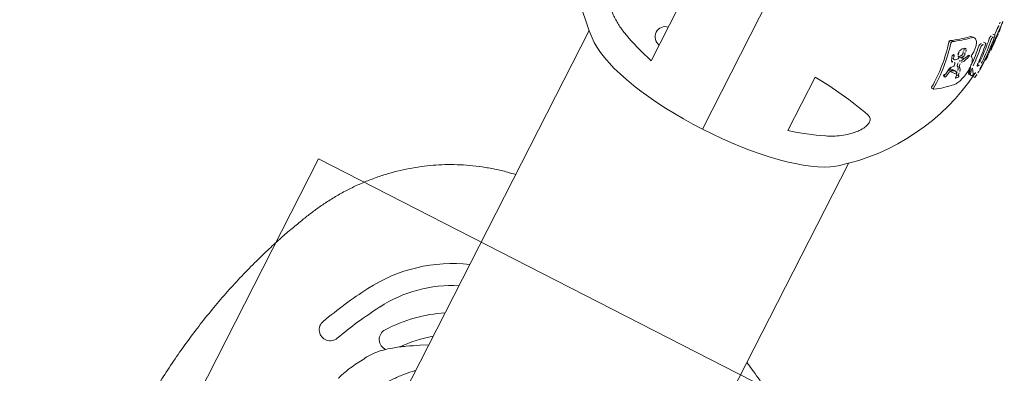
# Model space of a CAD drawing. Extents: x 5459245 to 5462690, y 5971016 to 5972523.
# Tile 89 of 136: x 5462451.55 to 5462452, y 5972211.373 to 5972211.534. Entities that reach past the tile are written whole.
import ezdxf

# ---------------------------------------------------------------- set-up
doc = ezdxf.new("R2010")
doc.units = 0
doc.layers.add('A_MAŁA ARCHITEKTURA', color=195, linetype='CONTINUOUS', lineweight=9)

# ---------------------------------------------------------------- blocks, each defined once
blk = doc.blocks.new('A$C43995eb0')
at = {"layer": 'A_MAŁA ARCHITEKTURA'}
for p, q in [((3836.64, 150), (3836.64, -150)), ((3836.64, -150), (4136.64, -150))]:
    blk.add_line(p, q, dxfattribs=at)
at = {"layer": 'A_MAŁA ARCHITEKTURA', "linetype": 'Continuous'}
for p, q in [((3645.84, 99.45), (3645.84, 98.45)), ((3657.95, 100.45), (3657.95, 100.91)), ((3658.95, 100.6), (3662.56, 100.61)), ((3667.24, 99.08), (3667.24, 100.07)), ((3651.06, 97.34), (3651.06, 96.34)), ((3667.26, 97.17), (3667.26, 98.17)), ((3651.2, 91.68), (3651.2, 90.68)), ((3657.52, 89.81), (3657.39, 90.33)), ((3659.42, 93.19), (3659.42, 93.24)), ((3659.61, 92.86), (3659.66, 92.89)), ((3659.61, 92.8), (3659.61, 92.86)), ((3659.7, 92.75), (3659.7, 92.94)), ((3660.35, 93.28), (3660.9, 93.06)), ((3660.36, 92.62), (3661.02, 92.31)), ((3660.95, 93.03), (3660.9, 93.06)), ((3661.66, 92.8), (3660.95, 93.03)), ((3661.5, 92.03), (3661.02, 92.31)), ((3661.18, 91.04), (3661.63, 90.64)), ((3661.18, 90.04), (3661.63, 89.64)), ((3661.57, 91.97), (3662.19, 90.71)), ((3661.66, 92.8), (3662.86, 92.33)), ((3661.66, 91.8), (3662.86, 91.33)), ((3662.19, 89.71), (3662.19, 90.66)), ((3666.14, 91.42), (3666.45, 91.99)), ((3666.14, 90.42), (3666.45, 90.99)), ((3666.45, 91.99), (3667.1, 92.48)), ((3666.45, 90.99), (3667.1, 91.48)), ((3669.64, 92.87), (3668.6, 92.8)), ((3669.64, 91.87), (3668.6, 91.8)), ((3668.67, 90.77), (3668.67, 89.77)), ((3669.79, 92.97), (3669.85, 93.27)), ((3669.79, 91.97), (3669.79, 92.97)), ((3669.81, 92.06), (3669.85, 92.27)), ((3670.07, 92.13), (3671.02, 92.26)), ((3670.58, 93.28), (3671.43, 92.41)), ((3671.3, 92.28), (3671.02, 92.26)), ((3658.21, 89.01), (3657.52, 89.81)), ((3662.61, 89.49), (3662.79, 89.5)), ((3662.77, 86.49), (3662.77, 87.16)), ((3662.99, 87.29), (3663.44, 87.26)), ((3663.15, 89.4), (3664.09, 88.4)), ((3663.56, 86.47), (3663.27, 86.44)), ((3665.33, 87.21), (3664.11, 86.74)), ((3664.22, 87.57), (3664.16, 87.5)), ((3664.31, 87.81), (3664.22, 87.57)), ((3665.39, 87.65), (3665.51, 87.31)), ((3665.56, 89), (3665.84, 89.09)), ((3665.84, 89.09), (3666.75, 89.24)), ((3667.65, 88.61), (3667.19, 89.11)), ((3671.77, 87.51), (3669.54, 87.75)), ((3672.37, 88.25), (3670.24, 88.7)), ((3672.27, 87.17), (3672.16, 87.32)), ((3672.37, 87.25), (3672.18, 87.29)), ((3672.37, 88.25), (3672.84, 88.13)), ((3672.37, 87.25), (3672.84, 87.13)), ((3672.84, 88.13), (3673.08, 88.03)), ((3672.84, 87.13), (3673.08, 87.03)), ((3673.23, 87.81), (3673.23, 87.51)), ((3673.25, 87.65), (3673.24, 87.86)), ((3680.6, 84.71), (3680.6, 85.71)), ((4043.6, 66.5), (3728.38, 66.5)), ((3727.69, 35), (3700.3, 35)), ((3744.84, 0), (3604.16, 0)), ((3727.69, -35), (3700.3, -35)), ((3728.38, -66.5), (4043.6, -66.5)), ((3889.27, -66.5), (3891.32, -70.04))]:
    blk.add_line(p, q, dxfattribs=at)
at = {"layer": 'A_MAŁA ARCHITEKTURA', "linetype": 'Continuous', "flags": 128}
blk.add_lwpolyline([(3731.47, 62.86), (3732.17, 61.94), (3733.55, 59.85), (3734.87, 57.45), (3736.14, 54.73), (3737.34, 51.73), (3738.47, 48.45), (3739.53, 44.91), (3740.5, 41.13), (3741.39, 37.13), (3742.18, 32.94), (3742.87, 28.57), (3743.47, 24.04), (3743.96, 19.39), (3744.34, 14.63), (3744.62, 9.8), (3744.78, 4.91), (3744.84, 0), (3744.78, -4.91), (3744.62, -9.8), (3744.34, -14.63), (3743.96, -19.39), (3743.47, -24.04), (3742.87, -28.57), (3742.18, -32.94), (3741.39, -37.13), (3740.5, -41.13), (3739.53, -44.91), (3738.47, -48.45), (3737.34, -51.73), (3736.14, -54.73), (3734.87, -57.45), (3733.55, -59.85), (3732.17, -61.94), (3731.47, -62.86)], dxfattribs=at)
at = {"layer": 'A_MAŁA ARCHITEKTURA', "linetype": 'Continuous'}
for centre, radius, start, end in [((3641.2, 81.15), 18.88, 92.7495, 105.1049), ((3653.69, 1), 100, 95.5734, 98.8484), ((3641.16, 80.51), 18.52, 92.6888, 98.8633), ((3645.78, 82.1), 18.51, 92.6634, 95.5751), ((3640.73, 79.67), 20.41, 70.4579, 75.3054), ((3658.17, 19.26), 81.2, 87.4318, 98.4741), ((3660.38, 19.07), 80.72, 90.7035, 98.5295), ((3653.69, 1), 100, 87.5715, 90.4986), ((3652.16, 78.55), 22.62, 64.523, 69.071), ((3653.69, 1), 100, 83.6768, 84.9997), ((3657.2, 79.46), 21.52, 64.3724, 75.3058), ((3655.7, 19.13), 81.76, 82.1437, 84.5904), ((3653.69, 0), 100, 38.9444, 83.1894), ((3640.73, 78.67), 20.41, 70.4579, 75.3054), ((3660.38, 18.07), 80.72, 90.7035, 98.5295), ((3638.07, 74.06), 26.63, 56.4841, 60.645), ((3638.07, 73.06), 26.63, 56.4841, 60.645), ((3663.41, 18.78), 79.64, 91.9637, 98.6487), ((3665.61, 18.53), 78.56, 91.991, 98.769), ((3665.61, 17.53), 78.56, 91.991, 98.769), ((3652.34, 78.01), 22.12, 67.1658, 69.0951), ((3615.23, 55.4), 50.63, 33.5638, 43.7333), ((3639.56, 57.9), 49.62, 34.3316, 44.9926), ((3615.23, 54.4), 50.63, 33.5638, 43.7333), ((3676.6, 16.3), 69.31, 86.9972, 105.3368), ((3676.6, 15.3), 69.31, 86.9972, 105.3368), ((3870.12, 24.9), 170.12, 166.6146, 176.5968), ((3616.05, 5.87), 115.37, 14.6223, 23.3196), ((3715.08, -34.21), 4.69, 189.6654, 350.3346), ((3616.05, -5.87), 115.37, 336.6804, 345.3777), ((3653.69, 0), 100, 277.8653, 321.0556), ((3914.62, -41.58), 70.96, 200.5589, 240), ((3914.62, -41.58), 60.96, 204.1279, 240), ((3931.16, -32.03), 67.7, 210.6056, 234.95), ((3931.16, -32.03), 57.7, 216.6807, 232.6837), ((3895.15, -83.36), 5, 234.95, 4.0926), ((3986.64, 83.16), 205, 240, 246.7316), ((3986.64, 83.16), 215, 240, 246.7316), ((3903.68, -109.76), 5, 246.7316, 66.7316)]:
    blk.add_arc(centre, radius, start, end, dxfattribs=at)
for points, knots in [([(4142.89, 66.5), (4142.22, 67.87), (4140.12, 72.2), (4136.28, 79.34), (4131.39, 87.92), (4126.2, 96.34), (4120.77, 104.57), (4115.1, 112.59), (4109.18, 120.42), (4103.01, 128.06), (4096.61, 135.47), (4089.99, 142.66), (4083.16, 149.61), (4076.07, 156.36), (4069.1, 162.6), (4062.46, 168.17), (4056.39, 172.96), (4050.79, 177.15), (4045.5, 180.81), (4040.46, 183.99), (4035.48, 186.83), (4030.52, 189.34), (4025.57, 191.55), (4020.59, 193.47), (4015.46, 195.14), (4010.18, 196.55), (4004.72, 197.69), (3999.21, 198.53), (3993.62, 199.06), (3987.99, 199.29), (3982.33, 199.21), (3976.68, 198.81), (3971.05, 198.1), (3965.46, 197.07), (3959.92, 195.74), (3954.51, 194.1), (3949.3, 192.21), (3944.3, 190.08), (3939.45, 187.73), (3934.66, 185.11), (3929.92, 182.23), (3925.19, 179.08), (3920.42, 175.64), (3915.43, 171.81), (3909.6, 167.17), (3903.08, 161.65), (3896.09, 155.34), (3889.24, 148.75), (3882.55, 141.88), (3876.02, 134.74), (3869.67, 127.33), (3863.53, 119.68), (3857.61, 111.82), (3851.95, 103.78), (3846.55, 95.56), (3841.42, 87.18), (3836.57, 78.63), (3832.89, 71.73), (3830.91, 67.64), (3830.36, 66.5)], [0, 0, 0, 0, 0.01066, 0.033627, 0.056679, 0.079754, 0.102774, 0.125591, 0.148493, 0.171399, 0.194218, 0.216979, 0.239712, 0.26238, 0.285441, 0.305184, 0.322962, 0.339563, 0.354187, 0.368049, 0.381376, 0.394308, 0.406949, 0.419377, 0.431648, 0.444681, 0.45757, 0.47061, 0.483696, 0.496826, 0.509996, 0.523199, 0.536431, 0.549682, 0.562944, 0.576226, 0.589237, 0.601702, 0.614272, 0.626982, 0.639904, 0.653137, 0.666825, 0.681164, 0.697205, 0.718971, 0.740909, 0.763063, 0.785428, 0.807993, 0.830737, 0.853644, 0.876588, 0.899517, 0.922434, 0.945343, 0.968245, 0.991144, 1, 1, 1, 1]), ([(3657.92, 100.91), (3657.91, 100.91), (3657.9, 100.9), (3657.47, 100.88), (3656.69, 100.84), (3655.61, 100.78), (3654.25, 100.71), (3652.69, 100.63), (3650.97, 100.54), (3649.16, 100.45), (3647.33, 100.36), (3645.55, 100.27), (3643.89, 100.19), (3642.43, 100.11), (3641.17, 100.05), (3640.59, 100.02), (3640.29, 100.01)], [0, 0, 0, 0, 0.054157, 0.126813, 0.199546, 0.272224, 0.344903, 0.417634, 0.490291, 0.563107, 0.635772, 0.708706, 0.781715, 0.854329, 0.926953, 1, 1, 1, 1]), ([(3645.88, 99.28), (3645.78, 99.28), (3645.08, 99.24), (3643.9, 99.19), (3642.43, 99.11), (3641.18, 99.05), (3640.59, 99.02), (3640.29, 99.01)], [0, 0, 0, 0, 0.0411469, 0.2804789, 0.520368, 0.7591148, 1, 1, 1, 1]), ([(3652.43, 100.98), (3652.61, 100.99), (3652.96, 101), (3652.69, 100.99), (3651.84, 100.94), (3650.51, 100.87), (3648.89, 100.79), (3647.26, 100.71), (3645.79, 100.64), (3645.21, 100.61), (3644.92, 100.59)], [0, 0, 0, 0, 0.125363, 0.250002, 0.37487, 0.499739, 0.624391, 0.749729, 0.874846, 1, 1, 1, 1]), ([(3645.9, 99.41), (3645.88, 99.42), (3645.82, 99.44), (3645.86, 99.49), (3645.99, 99.53), (3646.13, 99.56), (3646.21, 99.57)], [0, 0, 0, 0, 0.249697, 0.499554, 0.749427, 1, 1, 1, 1]), ([(3652.27, 100.97), (3652.23, 100.97), (3652.19, 100.97), (3652.21, 100.96), (3652.21, 100.96)], [0, 0, 0, 0, 0.885576, 1, 1, 1, 1]), ([(3657.95, 100.56), (3658.09, 100.56), (3658.53, 100.56), (3658.78, 100.58), (3658.95, 100.6)], [0, 0, 0, 0, 0.316959, 1, 1, 1, 1]), ([(3659.39, 99.78), (3659.43, 99.78), (3659.5, 99.78), (3659.67, 99.77), (3659.88, 99.75), (3660.11, 99.72), (3660.19, 99.69), (3660.24, 99.68)], [0, 0, 0, 0, 0.125396, 0.250607, 0.500138, 0.749752, 1, 1, 1, 1]), ([(3661.89, 98.97), (3662, 98.9), (3662.21, 98.77), (3662.05, 98.57), (3661.62, 98.45), (3661.12, 98.39), (3660.83, 98.38), (3660.68, 98.37)], [0, 0, 0, 0, 0.250366, 0.499308, 0.748473, 0.873948, 1, 1, 1, 1]), ([(3661.81, 100.37), (3661.89, 100.37), (3662.05, 100.36), (3662.3, 100.33), (3662.53, 100.31), (3662.62, 100.29), (3662.66, 100.28)], [0, 0, 0, 0, 0.249698, 0.499539, 0.74943, 1, 1, 1, 1]), ([(3663.41, 100.52), (3663.33, 100.53), (3663.17, 100.55), (3662.92, 100.57), (3662.69, 100.59), (3662.6, 100.6), (3662.56, 100.61)], [0, 0, 0, 0, 0.249732, 0.499563, 0.749427, 1, 1, 1, 1]), ([(3667.24, 100.07), (3667.23, 100.07), (3667.22, 100.07), (3667.09, 100.09), (3666.95, 100.11), (3666.88, 100.12)], [0, 0, 0, 0, 0.303665, 0.651375, 1, 1, 1, 1]), ([(3645.9, 98.41), (3645.87, 98.42), (3645.83, 98.43), (3645.84, 98.45), (3645.85, 98.45)], [0, 0, 0, 0, 0.887948, 1, 1, 1, 1]), ([(3648.41, 98.89), (3648.33, 98.88), (3648.21, 98.87), (3648.04, 98.86), (3647.87, 98.86), (3647.69, 98.87), (3647.6, 98.89), (3647.55, 98.9)], [0, 0, 0, 0, 0.249434, 0.374986, 0.500178, 0.749768, 1, 1, 1, 1]), ([(3648.41, 97.89), (3648.33, 97.88), (3648.21, 97.87), (3648.04, 97.86), (3647.87, 97.86), (3647.69, 97.87), (3647.6, 97.89), (3647.55, 97.9)], [0, 0, 0, 0, 0.249434, 0.374986, 0.500178, 0.749768, 1, 1, 1, 1]), ([(3651.13, 97.27), (3651.1, 97.29), (3651.05, 97.33), (3651.09, 97.4), (3651.21, 97.47), (3651.36, 97.5), (3651.43, 97.51)], [0, 0, 0, 0, 0.249782, 0.499668, 0.749468, 1, 1, 1, 1]), ([(3651.13, 96.27), (3651.09, 96.29), (3651.05, 96.31), (3651.07, 96.34), (3651.07, 96.34)], [0, 0, 0, 0, 0.88169, 1, 1, 1, 1]), ([(3653.63, 96.17), (3653.59, 96.16), (3653.51, 96.15), (3653.39, 96.15), (3653.26, 96.15), (3653.13, 96.16), (3653.02, 96.17), (3652.88, 96.2), (3652.82, 96.24), (3652.78, 96.26)], [0, 0, 0, 0, 0.12513, 0.250034, 0.375272, 0.500235, 0.625314, 0.750552, 1, 1, 1, 1]), ([(3653.63, 95.17), (3653.59, 95.16), (3653.51, 95.15), (3653.39, 95.15), (3653.26, 95.15), (3653.13, 95.16), (3653.02, 95.17), (3652.88, 95.2), (3652.82, 95.24), (3652.78, 95.26)], [0, 0, 0, 0, 0.125126, 0.250028, 0.375078, 0.500238, 0.624777, 0.750558, 1, 1, 1, 1]), ([(3659.37, 94.26), (3659.55, 94.56), (3659.91, 95.15), (3661.44, 95.78), (3663.59, 96.09), (3666.18, 96.04), (3668.88, 95.63), (3671.34, 94.92), (3673.39, 94.01), (3674.23, 93.32), (3674.65, 92.98)], [0, 0, 0, 0, 0.12517, 0.249642, 0.374442, 0.499277, 0.624094, 0.749439, 0.874606, 1, 1, 1, 1]), ([(3659.39, 98.78), (3659.43, 98.78), (3659.5, 98.78), (3659.67, 98.77), (3659.88, 98.75), (3660.11, 98.72), (3660.19, 98.69), (3660.24, 98.68)], [0, 0, 0, 0, 0.125396, 0.250607, 0.500138, 0.749752, 1, 1, 1, 1]), ([(3666.51, 98.86), (3666.84, 98.65), (3667.49, 98.24), (3667.01, 97.66), (3665.7, 97.3), (3664.22, 97.11), (3663.32, 97.06), (3662.88, 97.04)], [0, 0, 0, 0, 0.249793, 0.499376, 0.748511, 0.873967, 1, 1, 1, 1]), ([(3667.19, 97.17), (3667.13, 97), (3667.02, 96.63), (3665.69, 96.3), (3664.22, 96.11), (3663.33, 96.06), (3662.88, 96.04)], [0, 0, 0, 0, 0.300475, 0.648757, 0.823783, 1, 1, 1, 1]), ([(3651.81, 90.4), (3651.61, 90.65), (3651.21, 91.16), (3651.16, 91.95), (3651.53, 92.7), (3652.36, 93.37), (3653.62, 93.9), (3655.22, 94.24), (3657.06, 94.35), (3658.29, 94.23), (3658.9, 94.16)], [0, 0, 0, 0, 0.125461, 0.250067, 0.374697, 0.499707, 0.62502, 0.749558, 0.874271, 1, 1, 1, 1]), ([(3651.81, 89.4), (3651.6, 89.65), (3651.24, 90.08), (3651.25, 90.51), (3651.25, 90.68)], [0, 0, 0, 0, 0.602262, 1, 1, 1, 1]), ([(3657.39, 90.33), (3657.41, 90.42), (3657.47, 90.61), (3657.68, 90.76), (3657.79, 90.84)], [0, 0, 0, 0, 0.500364, 1, 1, 1, 1]), ([(3657.79, 90.84), (3657.86, 90.87), (3658, 90.94), (3658.28, 91), (3658.59, 91.03), (3658.81, 91.01), (3658.92, 91)], [0, 0, 0, 0, 0.250187, 0.499858, 0.749375, 1, 1, 1, 1]), ([(3657.79, 89.84), (3657.86, 89.87), (3658, 89.94), (3658.28, 90), (3658.59, 90.03), (3658.81, 90.01), (3658.92, 90)], [0, 0, 0, 0, 0.2501866, 0.4998576, 0.7493749, 1, 1, 1, 1]), ([(3659.37, 94.26), (3659.36, 94.24), (3659.34, 94.21), (3659.27, 94.18), (3659.21, 94.17), (3659.14, 94.16), (3659.06, 94.15), (3658.98, 94.15), (3658.93, 94.16), (3658.9, 94.16)], [0, 0, 0, 0, 0.24899, 0.37424, 0.499084, 0.624248, 0.749403, 0.874532, 1, 1, 1, 1]), ([(3659.61, 91.12), (3659.57, 91.1), (3659.5, 91.05), (3659.32, 91.01), (3659.12, 90.99), (3658.99, 91), (3658.92, 91)], [0, 0, 0, 0, 0.250115, 0.499774, 0.749302, 1, 1, 1, 1]), ([(3659.61, 90.12), (3659.57, 90.1), (3659.5, 90.05), (3659.32, 90.01), (3659.12, 89.99), (3658.99, 90), (3658.92, 90)], [0, 0, 0, 0, 0.250115, 0.499774, 0.749302, 1, 1, 1, 1]), ([(3659.42, 93.24), (3659.43, 93.26), (3659.45, 93.3), (3659.55, 93.34), (3659.68, 93.37), (3659.78, 93.37), (3659.83, 93.37)], [0, 0, 0, 0, 0.250231, 0.50008, 0.74975, 1, 1, 1, 1]), ([(3659.44, 93.15), (3659.43, 93.16), (3659.41, 93.2), (3659.42, 93.23), (3659.42, 93.24)], [0, 0, 0, 0, 0.4994001, 1, 1, 1, 1]), ([(3659.64, 93), (3659.6, 93.02), (3659.51, 93.07), (3659.47, 93.12), (3659.44, 93.15)], [0, 0, 0, 0, 0.499186, 1, 1, 1, 1]), ([(3659.7, 92.75), (3659.68, 92.76), (3659.64, 92.77), (3659.6, 92.8), (3659.59, 92.83), (3659.61, 92.85), (3659.61, 92.86)], [0, 0, 0, 0, 0.249704, 0.499786, 0.749767, 1, 1, 1, 1]), ([(3659.61, 91.12), (3659.67, 91.16), (3659.8, 91.23), (3660.09, 91.28), (3660.42, 91.29), (3660.64, 91.25), (3660.74, 91.23)], [0, 0, 0, 0, 0.250085, 0.499686, 0.749377, 1, 1, 1, 1]), ([(3659.61, 90.12), (3659.67, 90.16), (3659.8, 90.23), (3660.09, 90.28), (3660.42, 90.29), (3660.64, 90.25), (3660.74, 90.23)], [0, 0, 0, 0, 0.250085, 0.499686, 0.749377, 1, 1, 1, 1]), ([(3659.64, 93), (3659.66, 92.99), (3659.69, 92.97), (3659.7, 92.94), (3659.7, 92.92), (3659.67, 92.9), (3659.66, 92.89)], [0, 0, 0, 0, 0.249915, 0.500042, 0.749993, 1, 1, 1, 1]), ([(3660.21, 92.65), (3660.12, 92.66), (3659.94, 92.68), (3659.78, 92.73), (3659.7, 92.75)], [0, 0, 0, 0, 0.4991121, 1, 1, 1, 1]), ([(3659.83, 93.37), (3659.92, 93.36), (3660.11, 93.34), (3660.27, 93.3), (3660.35, 93.28)], [0, 0, 0, 0, 0.499055, 1, 1, 1, 1]), ([(3660.21, 92.65), (3660.24, 92.64), (3660.29, 92.64), (3660.34, 92.62), (3660.36, 92.62)], [0, 0, 0, 0, 0.499009, 1, 1, 1, 1]), ([(3660.74, 91.23), (3660.83, 91.21), (3661, 91.16), (3661.12, 91.08), (3661.18, 91.04)], [0, 0, 0, 0, 0.499238, 1, 1, 1, 1]), ([(3660.74, 90.23), (3660.83, 90.21), (3661, 90.16), (3661.12, 90.08), (3661.18, 90.04)], [0, 0, 0, 0, 0.499238, 1, 1, 1, 1]), ([(3661.5, 92.03), (3661.51, 92.02), (3661.54, 92), (3661.56, 91.98), (3661.57, 91.97)], [0, 0, 0, 0, 0.4993408, 1, 1, 1, 1]), ([(3661.8, 90.55), (3661.76, 90.56), (3661.69, 90.59), (3661.65, 90.63), (3661.63, 90.64)], [0, 0, 0, 0, 0.49981, 1, 1, 1, 1]), ([(3662.01, 90.54), (3661.99, 90.54), (3661.96, 90.53), (3661.91, 90.53), (3661.85, 90.54), (3661.81, 90.55), (3661.8, 90.55)], [0, 0, 0, 0, 0.2499163, 0.4995707, 0.7492387, 1, 1, 1, 1]), ([(3662.17, 90.62), (3662.15, 90.6), (3662.11, 90.57), (3662.04, 90.55), (3662.01, 90.54)], [0, 0, 0, 0, 0.49926, 1, 1, 1, 1]), ([(3662.19, 90.71), (3662.2, 90.69), (3662.21, 90.66), (3662.18, 90.63), (3662.17, 90.62)], [0, 0, 0, 0, 0.4995167, 1, 1, 1, 1]), ([(3662.86, 92.33), (3663.05, 92.2), (3663.44, 91.95), (3663.57, 91.67), (3663.64, 91.53)], [0, 0, 0, 0, 0.499787, 1, 1, 1, 1]), ([(3662.86, 91.33), (3663.05, 91.2), (3663.44, 90.95), (3663.57, 90.67), (3663.64, 90.53)], [0, 0, 0, 0, 0.499787, 1, 1, 1, 1]), ([(3663.91, 91.38), (3663.87, 91.39), (3663.8, 91.4), (3663.72, 91.44), (3663.66, 91.49), (3663.64, 91.52), (3663.64, 91.53)], [0, 0, 0, 0, 0.249536, 0.499529, 0.749625, 1, 1, 1, 1]), ([(3663.91, 90.38), (3663.87, 90.39), (3663.8, 90.4), (3663.72, 90.44), (3663.66, 90.49), (3663.64, 90.52), (3663.64, 90.53)], [0, 0, 0, 0, 0.249536, 0.499529, 0.749625, 1, 1, 1, 1]), ([(3666.01, 91.35), (3665.68, 91.31), (3665.03, 91.23), (3664.28, 91.33), (3663.91, 91.38)], [0, 0, 0, 0, 0.499956, 1, 1, 1, 1]), ([(3666.01, 90.35), (3665.68, 90.31), (3665.03, 90.23), (3664.28, 90.33), (3663.91, 90.38)], [0, 0, 0, 0, 0.499956, 1, 1, 1, 1]), ([(3666.14, 91.42), (3666.13, 91.41), (3666.11, 91.38), (3666.06, 91.36), (3666.02, 91.35), (3666.01, 91.35)], [0, 0, 0, 0, 0.498291, 0.751816, 1, 1, 1, 1]), ([(3666.14, 90.42), (3666.13, 90.41), (3666.11, 90.38), (3666.06, 90.36), (3666.02, 90.35), (3666.01, 90.35)], [0, 0, 0, 0, 0.498291, 0.751816, 1, 1, 1, 1]), ([(3667.1, 92.48), (3667.31, 92.56), (3667.72, 92.72), (3668.31, 92.78), (3668.6, 92.8)], [0, 0, 0, 0, 0.500155, 1, 1, 1, 1]), ([(3667.1, 91.48), (3667.31, 91.56), (3667.72, 91.72), (3668.31, 91.78), (3668.6, 91.8)], [0, 0, 0, 0, 0.500155, 1, 1, 1, 1]), ([(3670.02, 88.79), (3669.65, 89.12), (3668.9, 89.79), (3668.56, 90.76), (3668.83, 91.46), (3669.41, 91.9), (3669.85, 92.05), (3670.07, 92.13)], [0, 0, 0, 0, 0.249692, 0.499296, 0.748632, 0.874477, 1, 1, 1, 1]), ([(3669.79, 92.97), (3669.79, 92.95), (3669.79, 92.93), (3669.77, 92.9), (3669.72, 92.88), (3669.67, 92.88), (3669.64, 92.87)], [0, 0, 0, 0, 0.250267, 0.500046, 0.749598, 1, 1, 1, 1]), ([(3669.85, 93.27), (3669.86, 93.29), (3669.88, 93.31), (3669.94, 93.33), (3670.02, 93.35), (3670.08, 93.36), (3670.12, 93.36)], [0, 0, 0, 0, 0.2499072, 0.499238, 0.7491379, 1, 1, 1, 1]), ([(3669.85, 92.27), (3669.86, 92.29), (3669.88, 92.31), (3669.94, 92.33), (3670.02, 92.35), (3670.08, 92.36), (3670.12, 92.36)], [0, 0, 0, 0, 0.249907, 0.499238, 0.749138, 1, 1, 1, 1]), ([(3670.12, 93.36), (3670.17, 93.36), (3670.27, 93.36), (3670.38, 93.34), (3670.44, 93.33)], [0, 0, 0, 0, 0.499114, 1, 1, 1, 1]), ([(3670.12, 92.36), (3670.17, 92.36), (3670.27, 92.36), (3670.38, 92.34), (3670.44, 92.33)], [0, 0, 0, 0, 0.499114, 1, 1, 1, 1]), ([(3670.44, 93.33), (3670.45, 93.33), (3670.48, 93.32), (3670.52, 93.31), (3670.55, 93.3), (3670.57, 93.28), (3670.58, 93.28)], [0, 0, 0, 0, 0.247175, 0.499606, 0.748246, 1, 1, 1, 1]), ([(3670.44, 92.33), (3670.45, 92.33), (3670.48, 92.32), (3670.52, 92.31), (3670.55, 92.3), (3670.57, 92.28), (3670.58, 92.28)], [0, 0, 0, 0, 0.247175, 0.499606, 0.748246, 1, 1, 1, 1]), ([(3671.43, 92.41), (3671.43, 92.4), (3671.45, 92.37), (3671.43, 92.33), (3671.39, 92.3), (3671.33, 92.29), (3671.3, 92.28)], [0, 0, 0, 0, 0.25021, 0.499986, 0.749492, 1, 1, 1, 1]), ([(3658.88, 88.61), (3658.75, 88.67), (3658.49, 88.79), (3658.31, 88.94), (3658.21, 89.01)], [0, 0, 0, 0, 0.499874, 1, 1, 1, 1]), ([(3659.67, 88.4), (3659.53, 88.43), (3659.25, 88.48), (3659.01, 88.57), (3658.88, 88.61)], [0, 0, 0, 0, 0.499855, 1, 1, 1, 1]), ([(3661.63, 88.6), (3661.5, 88.55), (3661.23, 88.44), (3660.74, 88.36), (3660.2, 88.34), (3659.84, 88.38), (3659.67, 88.4)], [0, 0, 0, 0, 0.249818, 0.50022, 0.750548, 1, 1, 1, 1]), ([(3661.8, 89.55), (3661.76, 89.56), (3661.69, 89.59), (3661.65, 89.63), (3661.63, 89.64)], [0, 0, 0, 0, 0.49981, 1, 1, 1, 1]), ([(3662.11, 89.16), (3662.09, 89.05), (3662.04, 88.84), (3661.77, 88.68), (3661.63, 88.6)], [0, 0, 0, 0, 0.5009107, 1, 1, 1, 1]), ([(3662.01, 89.54), (3661.99, 89.54), (3661.96, 89.53), (3661.91, 89.53), (3661.85, 89.54), (3661.81, 89.55), (3661.8, 89.55)], [0, 0, 0, 0, 0.249916, 0.499571, 0.749239, 1, 1, 1, 1]), ([(3662.17, 89.62), (3662.15, 89.6), (3662.11, 89.57), (3662.04, 89.55), (3662.01, 89.54)], [0, 0, 0, 0, 0.49926, 1, 1, 1, 1]), ([(3662.11, 89.16), (3662.12, 89.2), (3662.13, 89.28), (3662.23, 89.37), (3662.39, 89.45), (3662.54, 89.48), (3662.61, 89.49)], [0, 0, 0, 0, 0.250378, 0.500159, 0.749597, 1, 1, 1, 1]), ([(3662.19, 89.71), (3662.2, 89.69), (3662.21, 89.66), (3662.18, 89.63), (3662.17, 89.62)], [0, 0, 0, 0, 0.499517, 1, 1, 1, 1]), ([(3662.43, 86.65), (3662.4, 86.68), (3662.35, 86.73), (3662.33, 86.81), (3662.34, 86.89), (3662.39, 86.93), (3662.41, 86.95)], [0, 0, 0, 0, 0.249615, 0.499509, 0.749564, 1, 1, 1, 1]), ([(3662.41, 86.95), (3662.45, 86.98), (3662.52, 87.02), (3662.62, 87.05), (3662.67, 87.06)], [0, 0, 0, 0, 0.499308, 1, 1, 1, 1]), ([(3662.79, 86.48), (3662.72, 86.5), (3662.58, 86.55), (3662.48, 86.62), (3662.43, 86.65)], [0, 0, 0, 0, 0.499175, 1, 1, 1, 1]), ([(3662.77, 87.16), (3662.77, 87.15), (3662.77, 87.13), (3662.76, 87.1), (3662.72, 87.08), (3662.69, 87.07), (3662.67, 87.06)], [0, 0, 0, 0, 0.249797, 0.499153, 0.749166, 1, 1, 1, 1]), ([(3662.77, 87.16), (3662.77, 87.18), (3662.78, 87.21), (3662.81, 87.25), (3662.85, 87.27), (3662.89, 87.28), (3662.94, 87.29), (3662.97, 87.29), (3662.99, 87.29)], [0, 0, 0, 0, 0.249252, 0.498377, 0.624828, 0.748771, 0.874958, 1, 1, 1, 1]), ([(3662.79, 89.5), (3662.83, 89.5), (3662.9, 89.5), (3663, 89.48), (3663.09, 89.44), (3663.13, 89.41), (3663.15, 89.4)], [0, 0, 0, 0, 0.2494642, 0.4992865, 0.7493949, 1, 1, 1, 1]), ([(3663.27, 86.44), (3663.19, 86.43), (3663.02, 86.43), (3662.87, 86.46), (3662.79, 86.48)], [0, 0, 0, 0, 0.499639, 1, 1, 1, 1]), ([(3663.58, 87.26), (3663.56, 87.26), (3663.51, 87.25), (3663.46, 87.26), (3663.44, 87.26)], [0, 0, 0, 0, 0.499139, 1, 1, 1, 1]), ([(3664.02, 86.68), (3663.97, 86.64), (3663.89, 86.56), (3663.72, 86.5), (3663.62, 86.48), (3663.56, 86.47)], [0, 0, 0, 0, 0.4988931, 0.7493177, 1, 1, 1, 1]), ([(3664.16, 87.5), (3664.08, 87.44), (3663.94, 87.34), (3663.7, 87.29), (3663.58, 87.26)], [0, 0, 0, 0, 0.499892, 1, 1, 1, 1]), ([(3664.02, 86.68), (3664.04, 86.7), (3664.06, 86.72), (3664.1, 86.73), (3664.11, 86.74)], [0, 0, 0, 0, 0.499332, 1, 1, 1, 1]), ([(3664.09, 88.4), (3664.16, 88.3), (3664.3, 88.11), (3664.31, 87.91), (3664.31, 87.81)], [0, 0, 0, 0, 0.500708, 1, 1, 1, 1]), ([(3665.7, 87.76), (3665.7, 87.7), (3665.72, 87.6), (3665.66, 87.45), (3665.53, 87.31), (3665.39, 87.24), (3665.33, 87.21)], [0, 0, 0, 0, 0.249471, 0.4991888, 0.7485824, 1, 1, 1, 1]), ([(3665.36, 88.76), (3665.37, 88.79), (3665.37, 88.85), (3665.44, 88.94), (3665.52, 88.98), (3665.56, 89)], [0, 0, 0, 0, 0.315466, 0.656962, 1, 1, 1, 1]), ([(3665.39, 87.65), (3665.37, 87.69), (3665.35, 87.72), (3665.36, 87.76), (3665.36, 87.76)], [0, 0, 0, 0, 0.930642, 1, 1, 1, 1]), ([(3666.75, 89.24), (3666.77, 89.24), (3666.81, 89.25), (3666.88, 89.25), (3666.95, 89.23), (3667.03, 89.21), (3667.13, 89.17), (3667.17, 89.13), (3667.19, 89.11)], [0, 0, 0, 0, 0.125206, 0.250224, 0.374172, 0.500803, 0.750023, 1, 1, 1, 1]), ([(3669.54, 87.75), (3669.34, 87.79), (3668.94, 87.86), (3668.41, 88.08), (3667.96, 88.33), (3667.75, 88.51), (3667.65, 88.61)], [0, 0, 0, 0, 0.249161, 0.499088, 0.749149, 1, 1, 1, 1]), ([(3670.02, 87.79), (3669.66, 88.12), (3668.95, 88.77), (3668.56, 89.48), (3668.68, 89.76), (3668.68, 89.77)], [0, 0, 0, 0, 0.491192, 0.982209, 1, 1, 1, 1]), ([(3670.24, 88.7), (3670.22, 88.7), (3670.18, 88.71), (3670.09, 88.74), (3670.05, 88.77), (3670.02, 88.79)], [0, 0, 0, 0, 0.250055, 0.499973, 1, 1, 1, 1]), ([(3670.24, 87.7), (3670.22, 87.7), (3670.18, 87.71), (3670.09, 87.74), (3670.05, 87.77), (3670.02, 87.79)], [0, 0, 0, 0, 0.250055, 0.499973, 1, 1, 1, 1]), ([(3671.77, 87.51), (3671.79, 87.51), (3671.83, 87.5), (3671.92, 87.48), (3672.02, 87.45), (3672.11, 87.39), (3672.14, 87.34), (3672.16, 87.32)], [0, 0, 0, 0, 0.125173, 0.250237, 0.499817, 0.749608, 1, 1, 1, 1]), ([(3672.79, 86.92), (3672.74, 86.93), (3672.63, 86.95), (3672.48, 87.01), (3672.35, 87.09), (3672.3, 87.14), (3672.27, 87.17)], [0, 0, 0, 0, 0.249327, 0.499262, 0.749422, 1, 1, 1, 1]), ([(3673.03, 86.97), (3673.02, 86.96), (3673, 86.94), (3672.94, 86.92), (3672.87, 86.91), (3672.82, 86.92), (3672.79, 86.92)], [0, 0, 0, 0, 0.2503, 0.499961, 0.749423, 1, 1, 1, 1]), ([(3673.25, 87.65), (3673.25, 87.53), (3673.26, 87.29), (3673.11, 87.08), (3673.03, 86.97)], [0, 0, 0, 0, 0.500812, 1, 1, 1, 1]), ([(3673.08, 88.03), (3673.1, 88.02), (3673.15, 87.99), (3673.2, 87.95), (3673.23, 87.9), (3673.23, 87.87), (3673.24, 87.86)], [0, 0, 0, 0, 0.249874, 0.49965, 0.749663, 1, 1, 1, 1]), ([(3680.53, 85.88), (3680.56, 85.83), (3680.61, 85.74), (3680.59, 85.63), (3680.52, 85.57), (3680.45, 85.53), (3680.35, 85.51), (3680.27, 85.51), (3680.23, 85.51)], [0, 0, 0, 0, 0.249123, 0.498004, 0.622978, 0.74866, 0.87411, 1, 1, 1, 1]), ([(3658.27, 83.14), (3658.23, 83.13), (3658.15, 83.11), (3658.01, 83.11), (3657.88, 83.12), (3657.71, 83.16), (3657.54, 83.25), (3657.46, 83.34), (3657.42, 83.39)], [0, 0, 0, 0, 0.125192, 0.250141, 0.375162, 0.500485, 0.749701, 1, 1, 1, 1]), ([(3658.27, 82.14), (3658.23, 82.13), (3658.15, 82.11), (3658.01, 82.11), (3657.88, 82.12), (3657.71, 82.16), (3657.54, 82.25), (3657.46, 82.34), (3657.42, 82.39)], [0, 0, 0, 0, 0.125192, 0.250141, 0.375162, 0.500485, 0.749701, 1, 1, 1, 1]), ([(3680.59, 84.71), (3680.59, 84.68), (3680.58, 84.62), (3680.52, 84.57), (3680.45, 84.53), (3680.35, 84.51), (3680.27, 84.51), (3680.23, 84.51)], [0, 0, 0, 0, 0.281189, 0.460141, 0.640105, 0.819738, 1, 1, 1, 1]), ([(3704.63, 64.28), (3704.82, 64.79), (3705.2, 65.81), (3706.58, 66.55), (3708.37, 66.46), (3710.49, 65.67), (3712.6, 64.3), (3714.58, 62.58), (3716.57, 60.49), (3718.62, 57.83), (3720.54, 54.69), (3721.53, 52.56), (3722, 51.55)], [0, 0, 0, 0, 0.094019, 0.188841, 0.270931, 0.344624, 0.451218, 0.531644, 0.61223, 0.744947, 0.877933, 1, 1, 1, 1]), ([(3722, -51.55), (3721.31, -53), (3719.93, -55.91), (3717.23, -59.77), (3714.66, -62.55), (3712.57, -64.29), (3710.78, -65.48), (3708.84, -66.35), (3707.02, -66.59), (3705.6, -66.1), (3704.91, -65.21), (3704.69, -64.48), (3704.63, -64.28)], [0, 0, 0, 0, 0.174816, 0.349121, 0.487759, 0.558039, 0.628131, 0.711653, 0.795688, 0.870344, 0.964497, 1, 1, 1, 1]), ([(3802.09, -66.5), (3802.32, -67.78), (3802.88, -71.01), (3804.16, -76.09), (3805.87, -81.69), (3807.89, -87.13), (3810.18, -92.36), (3812.72, -97.36), (3815.49, -102.12), (3818.51, -106.71), (3821.79, -111.16), (3825.34, -115.47), (3829.15, -119.6), (3833.2, -123.56), (3837.48, -127.32), (3841.99, -130.86), (3846.69, -134.15), (3851.42, -137.09), (3856.09, -139.69), (3860.7, -142), (3865.73, -144.3), (3871.26, -146.69), (3877.58, -149.22), (3884.95, -151.96), (3893.35, -154.81), (3902.53, -157.6), (3911.83, -160.1), (3921.27, -162.33), (3930.81, -164.25), (3940.45, -165.87), (3950.13, -167.18), (3959.72, -168.17), (3966.75, -168.67), (3970.53, -168.87), (3971.18, -168.9)], [0, 0, 0, 0, 0.0182863, 0.0459808, 0.0733615, 0.1004489, 0.1272875, 0.1535123, 0.1789588, 0.2046068, 0.2304569, 0.2565169, 0.2827881, 0.3092641, 0.3359302, 0.3627632, 0.3897315, 0.4164669, 0.4408573, 0.4648354, 0.4889809, 0.5187336, 0.5495155, 0.5844833, 0.6290454, 0.6740048, 0.7190492, 0.7641409, 0.8099463, 0.855585, 0.901215, 0.9469541, 0.9907645, 1, 1, 1, 1]), ([(3920.27, -80.14), (3918.72, -79.28), (3915.62, -77.55), (3911.26, -74.53), (3907.18, -71.21), (3904.25, -68.53), (3902.76, -66.86), (3902.44, -66.5)], [0, 0, 0, 0, 0.23558, 0.472621, 0.703384, 0.935518, 1, 1, 1, 1]), ([(3891.32, -70.04), (3892.38, -71.85), (3894.5, -75.5), (3897.65, -80.16), (3900.76, -83.94), (3903.69, -86.88), (3905.93, -88.44), (3907.04, -89.22)], [0, 0, 0, 0, 0.251111, 0.505496, 0.673157, 0.837864, 1, 1, 1, 1]), ([(3907.06, -89.18), (3909.09, -90.39), (3913.42, -92.96), (3918.38, -95.3), (3921.31, -96.25), (3921.7, -96.38)], [0, 0, 0, 0, 0.433462, 0.925563, 1, 1, 1, 1])]:
    blk.add_open_spline(points, degree=3, knots=knots, dxfattribs=at)

msp = doc.modelspace()

# ---------------------------------------------------------------- block references
at = {"layer": 'A_MAŁA ARCHITEKTURA', "xscale": 0.001, "yscale": 0.001, "zscale": 0.001, "rotation": 242.9301705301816}
msp.add_blockref('A$C43995eb0', (5462453.5658, 5972214.81866), dxfattribs=at)

doc.saveas('drawing.dxf')
